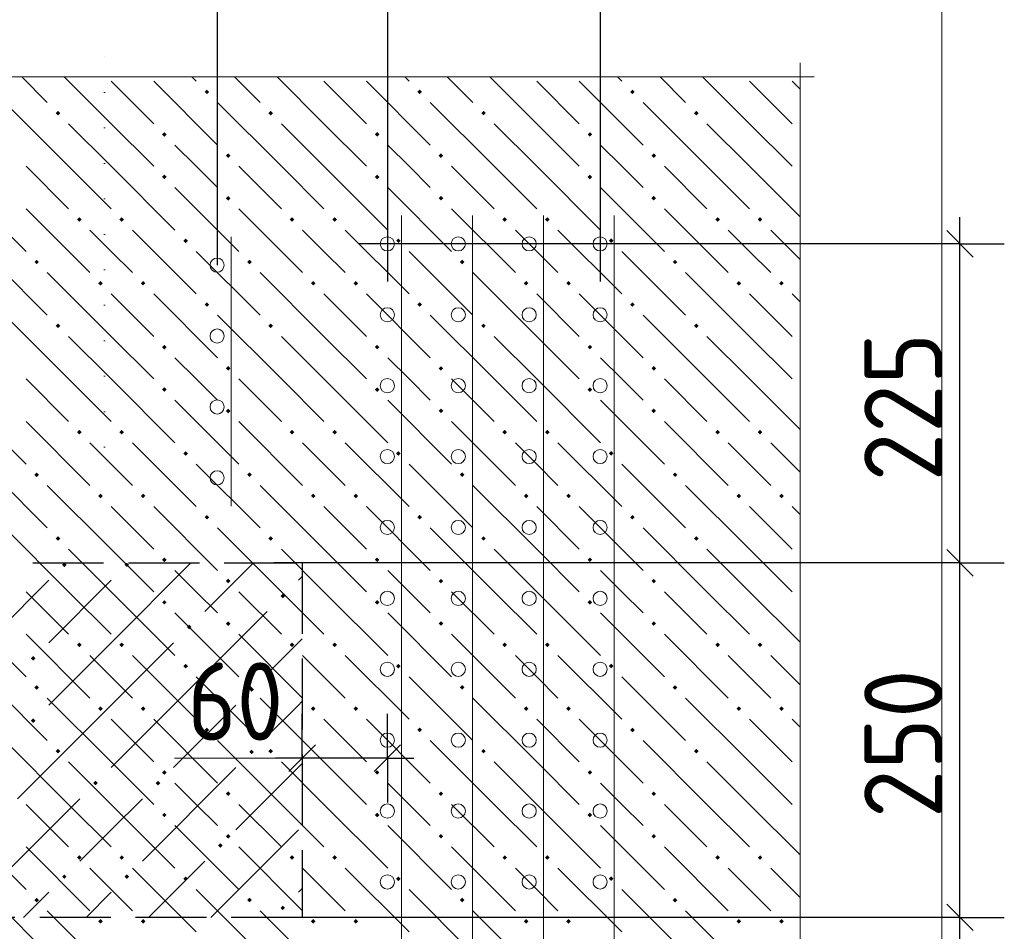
# Model space of a CAD drawing. Header units: millimetres. Extents: x 0 to 50400, y 0 to 35640.
# Tile 22 of 46: x 11002 to 14334, y 17806 to 20893. Entities that reach past the tile are written whole.
import ezdxf

# ---------------------------------------------------------------- set-up
doc = ezdxf.new("R2010")
doc.units = ezdxf.units.MM
doc.linetypes.add('______2', pattern=[324, 240, -84])
doc.linetypes.add('______9', pattern=[120, 0, -120])
for name, color, linetype, lineweight in [('Standard', 7, 'Continuous', 25), ('ЖБ Перекрытие верхний уровень', 7, 'Continuous', 35), ('ЖБ Пилон', 7, 'Continuous', 35), ('Размерная линия_ общее', 7, 'Continuous', 13)]:
    doc.layers.add(name, color=color, linetype=linetype, lineweight=lineweight)
doc.layers.add('Вспомогательная арматура', color=7, linetype='Continuous', lineweight=18, true_color=0x656565)
doc.layers.add('Поперечная арматура', color=7, linetype='Continuous', lineweight=18, true_color=0x5a2814)
doc.layers.add('Размерная выноска', color=7, linetype='Continuous')
doc.styles.add('ISOCPEUR', font='txt')

msp = doc.modelspace()

# ---------------------------------------------------------------- hatches: boundary and pattern name
at = {"layer": 'Standard', "linetype": 'Continuous', "lineweight": 13, "transparency": 33554687}
for points in [[(11145.5, 19047.5), (11151.7, 19053.7), (11154.9, 19053.7), (11161.1, 19047.5), (11153.3, 19039.7)], [(11356.7, 19047.5), (11362.9, 19053.7), (11366.1, 19053.7), (11372.3, 19047.5), (11364.5, 19039.7)], [(11884.7, 18941.9), (11892.5, 18949.7), (11900.3, 18941.9), (11892.5, 18934.1)], [(11567.9, 18836.3), (11575.7, 18844.1), (11583.5, 18836.3), (11575.7, 18828.5)], [(11039.9, 18730.7), (11047.7, 18738.5), (11055.5, 18730.7), (11047.7, 18722.9)], [(11779.1, 18625.1), (11786.9, 18632.9), (11794.7, 18625.1), (11786.9, 18617.3)], [(11039.9, 18519.5), (11047.7, 18527.3), (11055.5, 18519.5), (11047.7, 18511.7)], [(11779.1, 18413.9), (11786.9, 18421.7), (11794.7, 18413.9), (11786.9, 18406.1)], [(11251.1, 18308.3), (11258.9, 18316.1), (11266.7, 18308.3), (11258.9, 18300.5)], [(11462.3, 18308.3), (11470.1, 18316.1), (11477.9, 18308.3), (11470.1, 18300.5)], [(11673.5, 18097.1), (11681.3, 18104.9), (11689.1, 18097.1), (11681.3, 18089.3)], [(11145.5, 17991.5), (11153.3, 17999.3), (11161.1, 17991.5), (11153.3, 17983.7)], [(11356.7, 17991.5), (11364.5, 17999.3), (11372.3, 17991.5), (11364.5, 17983.7)], [(11884.7, 17885.9), (11892.5, 17893.7), (11900.3, 17885.9), (11892.5, 17878.1)]]:
    msp.add_hatch(color=7, dxfattribs=at).paths.add_polyline_path(points, flags=16)
at = {"layer": 'ЖБ Перекрытие верхний уровень', "linetype": 'Continuous', "lineweight": 18, "transparency": 33554687}
for points in [[(11627.9, 20648.3), (11635.7, 20656.1), (11643.5, 20648.3), (11635.7, 20640.5)], [(12347.9, 20648.3), (12355.7, 20656.1), (12363.5, 20648.3), (12355.7, 20640.5)], [(13067.9, 20648.3), (13075.7, 20656.1), (13083.5, 20648.3), (13075.7, 20640.5)], [(11123.9, 20576.3), (11131.7, 20584.1), (11139.5, 20576.3), (11131.7, 20568.5)], [(11843.9, 20576.3), (11851.7, 20584.1), (11859.5, 20576.3), (11851.7, 20568.5)], [(12563.9, 20576.3), (12571.7, 20584.1), (12579.5, 20576.3), (12571.7, 20568.5)], [(13283.9, 20576.3), (13291.7, 20584.1), (13299.5, 20576.3), (13291.7, 20568.5)], [(11483.9, 20504.3), (11491.7, 20512.1), (11499.5, 20504.3), (11491.7, 20496.5)], [(12203.9, 20504.3), (12211.7, 20512.1), (12219.5, 20504.3), (12211.7, 20496.5)], [(12923.9, 20504.3), (12931.7, 20512.1), (12939.5, 20504.3), (12931.7, 20496.5)], [(11699.9, 20432.3), (11707.7, 20440.1), (11715.5, 20432.3), (11707.7, 20424.5)], [(12419.9, 20432.3), (12427.7, 20440.1), (12435.5, 20432.3), (12427.7, 20424.5)], [(13139.9, 20432.3), (13147.7, 20440.1), (13155.5, 20432.3), (13147.7, 20424.5)], [(11483.9, 20360.3), (11491.7, 20368.1), (11499.5, 20360.3), (11491.7, 20352.5)], [(12203.9, 20360.3), (12211.7, 20368.1), (12219.5, 20360.3), (12211.7, 20352.5)], [(12923.9, 20360.3), (12931.7, 20368.1), (12939.5, 20360.3), (12931.7, 20352.5)], [(11699.9, 20288.3), (11707.7, 20296.1), (11715.5, 20288.3), (11707.7, 20280.5)], [(12419.9, 20288.3), (12427.7, 20296.1), (12435.5, 20288.3), (12427.7, 20280.5)], [(13139.9, 20288.3), (13147.7, 20296.1), (13155.5, 20288.3), (13147.7, 20280.5)], [(11195.9, 20216.3), (11203.7, 20224.1), (11211.5, 20216.3), (11203.7, 20208.5)], [(11339.9, 20216.3), (11347.7, 20224.1), (11355.5, 20216.3), (11347.7, 20208.5)], [(11915.9, 20216.3), (11923.7, 20224.1), (11931.5, 20216.3), (11923.7, 20208.5)], [(12059.9, 20216.3), (12067.7, 20224.1), (12075.5, 20216.3), (12067.7, 20208.5)], [(12635.9, 20216.3), (12643.7, 20224.1), (12651.5, 20216.3), (12643.7, 20208.5)], [(12779.9, 20216.3), (12787.7, 20224.1), (12795.5, 20216.3), (12787.7, 20208.5)], [(13355.9, 20216.3), (13363.7, 20224.1), (13371.5, 20216.3), (13363.7, 20208.5)], [(13499.9, 20216.3), (13507.7, 20224.1), (13515.5, 20216.3), (13507.7, 20208.5)], [(11555.9, 20144.3), (11563.7, 20152.1), (11571.5, 20144.3), (11563.7, 20136.5)], [(12275.9, 20144.3), (12283.7, 20152.1), (12291.5, 20144.3), (12283.7, 20136.5)], [(12995.9, 20144.3), (13003.7, 20152.1), (13011.5, 20144.3), (13003.7, 20136.5)], [(11051.9, 20072.3), (11059.7, 20080.1), (11067.5, 20072.3), (11059.7, 20064.5)], [(11771.9, 20072.3), (11779.7, 20080.1), (11787.5, 20072.3), (11779.7, 20064.5)], [(12491.9, 20072.3), (12499.7, 20080.1), (12507.5, 20072.3), (12499.7, 20064.5)], [(13211.9, 20072.3), (13219.7, 20080.1), (13227.5, 20072.3), (13219.7, 20064.5)], [(11267.9, 20000.3), (11275.7, 20008.1), (11283.5, 20000.3), (11275.7, 19992.5)], [(11411.9, 20000.3), (11419.7, 20008.1), (11427.5, 20000.3), (11419.7, 19992.5)], [(11987.9, 20000.3), (11995.7, 20008.1), (12003.5, 20000.3), (11995.7, 19992.5)], [(12131.9, 20000.3), (12139.7, 20008.1), (12147.5, 20000.3), (12139.7, 19992.5)], [(12707.9, 20000.3), (12715.7, 20008.1), (12723.5, 20000.3), (12715.7, 19992.5)], [(12851.9, 20000.3), (12859.7, 20008.1), (12867.5, 20000.3), (12859.7, 19992.5)], [(13427.9, 20000.3), (13435.7, 20008.1), (13443.5, 20000.3), (13435.7, 19992.5)], [(13571.9, 20000.3), (13579.7, 20008.1), (13587.5, 20000.3), (13579.7, 19992.5)], [(11627.9, 19928.3), (11635.7, 19936.1), (11643.5, 19928.3), (11635.7, 19920.5)], [(12347.9, 19928.3), (12355.7, 19936.1), (12363.5, 19928.3), (12355.7, 19920.5)], [(13067.9, 19928.3), (13075.7, 19936.1), (13083.5, 19928.3), (13075.7, 19920.5)], [(11123.9, 19856.3), (11131.7, 19864.1), (11139.5, 19856.3), (11131.7, 19848.5)], [(11843.9, 19856.3), (11851.7, 19864.1), (11859.5, 19856.3), (11851.7, 19848.5)], [(12563.9, 19856.3), (12571.7, 19864.1), (12579.5, 19856.3), (12571.7, 19848.5)], [(13283.9, 19856.3), (13291.7, 19864.1), (13299.5, 19856.3), (13291.7, 19848.5)], [(11483.9, 19784.3), (11491.7, 19792.1), (11499.5, 19784.3), (11491.7, 19776.5)], [(12203.9, 19784.3), (12211.7, 19792.1), (12219.5, 19784.3), (12211.7, 19776.5)], [(12923.9, 19784.3), (12931.7, 19792.1), (12939.5, 19784.3), (12931.7, 19776.5)], [(11699.9, 19712.3), (11707.7, 19720.1), (11715.5, 19712.3), (11707.7, 19704.5)], [(12419.9, 19712.3), (12427.7, 19720.1), (12435.5, 19712.3), (12427.7, 19704.5)], [(13139.9, 19712.3), (13147.7, 19720.1), (13155.5, 19712.3), (13147.7, 19704.5)], [(11483.9, 19640.3), (11491.7, 19648.1), (11499.5, 19640.3), (11491.7, 19632.5)], [(12203.9, 19640.3), (12211.7, 19648.1), (12219.5, 19640.3), (12211.7, 19632.5)], [(12923.9, 19640.3), (12931.7, 19648.1), (12939.5, 19640.3), (12931.7, 19632.5)], [(11699.9, 19568.3), (11707.7, 19576.1), (11715.5, 19568.3), (11707.7, 19560.5)], [(12419.9, 19568.3), (12427.7, 19576.1), (12435.5, 19568.3), (12427.7, 19560.5)], [(13139.9, 19568.3), (13147.7, 19576.1), (13155.5, 19568.3), (13147.7, 19560.5)], [(11195.9, 19496.3), (11203.7, 19504.1), (11211.5, 19496.3), (11203.7, 19488.5)], [(11339.9, 19496.3), (11347.7, 19504.1), (11355.5, 19496.3), (11347.7, 19488.5)], [(11915.9, 19496.3), (11923.7, 19504.1), (11931.5, 19496.3), (11923.7, 19488.5)], [(12059.9, 19496.3), (12067.7, 19504.1), (12075.5, 19496.3), (12067.7, 19488.5)], [(12635.9, 19496.3), (12643.7, 19504.1), (12651.5, 19496.3), (12643.7, 19488.5)], [(12779.9, 19496.3), (12787.7, 19504.1), (12795.5, 19496.3), (12787.7, 19488.5)], [(13355.9, 19496.3), (13363.7, 19504.1), (13371.5, 19496.3), (13363.7, 19488.5)], [(13499.9, 19496.3), (13507.7, 19504.1), (13515.5, 19496.3), (13507.7, 19488.5)], [(11555.9, 19424.3), (11563.7, 19432.1), (11571.5, 19424.3), (11563.7, 19416.5)], [(12275.9, 19424.3), (12283.7, 19432.1), (12291.5, 19424.3), (12283.7, 19416.5)], [(12995.9, 19424.3), (13003.7, 19432.1), (13011.5, 19424.3), (13003.7, 19416.5)], [(11051.9, 19352.3), (11059.7, 19360.1), (11067.5, 19352.3), (11059.7, 19344.5)], [(11771.9, 19352.3), (11779.7, 19360.1), (11787.5, 19352.3), (11779.7, 19344.5)], [(12491.9, 19352.3), (12499.7, 19360.1), (12507.5, 19352.3), (12499.7, 19344.5)], [(13211.9, 19352.3), (13219.7, 19360.1), (13227.5, 19352.3), (13219.7, 19344.5)], [(11267.9, 19280.3), (11275.7, 19288.1), (11283.5, 19280.3), (11275.7, 19272.5)], [(11411.9, 19280.3), (11419.7, 19288.1), (11427.5, 19280.3), (11419.7, 19272.5)], [(11987.9, 19280.3), (11995.7, 19288.1), (12003.5, 19280.3), (11995.7, 19272.5)], [(12131.9, 19280.3), (12139.7, 19288.1), (12147.5, 19280.3), (12139.7, 19272.5)], [(12707.9, 19280.3), (12715.7, 19288.1), (12723.5, 19280.3), (12715.7, 19272.5)], [(12851.9, 19280.3), (12859.7, 19288.1), (12867.5, 19280.3), (12859.7, 19272.5)], [(13427.9, 19280.3), (13435.7, 19288.1), (13443.5, 19280.3), (13435.7, 19272.5)], [(13571.9, 19280.3), (13579.7, 19288.1), (13587.5, 19280.3), (13579.7, 19272.5)], [(11627.9, 19208.3), (11635.7, 19216.1), (11643.5, 19208.3), (11635.7, 19200.5)], [(12347.9, 19208.3), (12355.7, 19216.1), (12363.5, 19208.3), (12355.7, 19200.5)], [(13067.9, 19208.3), (13075.7, 19216.1), (13083.5, 19208.3), (13075.7, 19200.5)], [(11123.9, 19136.3), (11131.7, 19144.1), (11139.5, 19136.3), (11131.7, 19128.5)], [(11843.9, 19136.3), (11851.7, 19144.1), (11859.5, 19136.3), (11851.7, 19128.5)], [(12563.9, 19136.3), (12571.7, 19144.1), (12579.5, 19136.3), (12571.7, 19128.5)], [(13283.9, 19136.3), (13291.7, 19144.1), (13299.5, 19136.3), (13291.7, 19128.5)], [(11483.9, 19064.3), (11491.7, 19072.1), (11499.5, 19064.3), (11491.7, 19056.5)], [(12203.9, 19064.3), (12211.7, 19072.1), (12219.5, 19064.3), (12211.7, 19056.5)], [(12923.9, 19064.3), (12931.7, 19072.1), (12939.5, 19064.3), (12931.7, 19056.5)], [(11699.9, 18992.3), (11707.7, 19000.1), (11715.5, 18992.3), (11707.7, 18984.5)], [(12419.9, 18992.3), (12427.7, 19000.1), (12435.5, 18992.3), (12427.7, 18984.5)], [(13139.9, 18992.3), (13147.7, 19000.1), (13155.5, 18992.3), (13147.7, 18984.5)], [(11483.9, 18920.3), (11491.7, 18928.1), (11499.5, 18920.3), (11491.7, 18912.5)], [(12203.9, 18920.3), (12211.7, 18928.1), (12219.5, 18920.3), (12211.7, 18912.5)], [(12923.9, 18920.3), (12931.7, 18928.1), (12939.5, 18920.3), (12931.7, 18912.5)], [(11699.9, 18848.3), (11707.7, 18856.1), (11715.5, 18848.3), (11707.7, 18840.5)], [(12419.9, 18848.3), (12427.7, 18856.1), (12435.5, 18848.3), (12427.7, 18840.5)], [(13139.9, 18848.3), (13147.7, 18856.1), (13155.5, 18848.3), (13147.7, 18840.5)], [(11195.9, 18776.3), (11203.7, 18784.1), (11211.5, 18776.3), (11203.7, 18768.5)], [(11339.9, 18776.3), (11347.7, 18784.1), (11355.5, 18776.3), (11347.7, 18768.5)], [(11915.9, 18776.3), (11923.7, 18784.1), (11931.5, 18776.3), (11923.7, 18768.5)], [(12059.9, 18776.3), (12067.7, 18784.1), (12075.5, 18776.3), (12067.7, 18768.5)], [(12635.9, 18776.3), (12643.7, 18784.1), (12651.5, 18776.3), (12643.7, 18768.5)], [(12779.9, 18776.3), (12787.7, 18784.1), (12795.5, 18776.3), (12787.7, 18768.5)], [(13355.9, 18776.3), (13363.7, 18784.1), (13371.5, 18776.3), (13363.7, 18768.5)], [(13499.9, 18776.3), (13507.7, 18784.1), (13515.5, 18776.3), (13507.7, 18768.5)], [(11555.9, 18704.3), (11563.7, 18712.1), (11571.5, 18704.3), (11563.7, 18696.5)], [(12275.9, 18704.3), (12283.7, 18712.1), (12291.5, 18704.3), (12283.7, 18696.5)], [(12995.9, 18704.3), (13003.7, 18712.1), (13011.5, 18704.3), (13003.7, 18696.5)], [(11051.9, 18632.3), (11059.7, 18640.1), (11067.5, 18632.3), (11059.7, 18624.5)], [(11771.9, 18632.3), (11779.7, 18640.1), (11787.5, 18632.3), (11779.7, 18624.5)], [(12491.9, 18632.3), (12499.7, 18640.1), (12507.5, 18632.3), (12499.7, 18624.5)], [(13211.9, 18632.3), (13219.7, 18640.1), (13227.5, 18632.3), (13219.7, 18624.5)], [(11267.9, 18560.3), (11275.7, 18568.1), (11283.5, 18560.3), (11275.7, 18552.5)], [(11411.9, 18560.3), (11419.7, 18568.1), (11427.5, 18560.3), (11419.7, 18552.5)], [(11987.9, 18560.3), (11995.7, 18568.1), (12003.5, 18560.3), (11995.7, 18552.5)], [(12131.9, 18560.3), (12139.7, 18568.1), (12147.5, 18560.3), (12139.7, 18552.5)], [(12707.9, 18560.3), (12715.7, 18568.1), (12723.5, 18560.3), (12715.7, 18552.5)], [(12851.9, 18560.3), (12859.7, 18568.1), (12867.5, 18560.3), (12859.7, 18552.5)], [(13427.9, 18560.3), (13435.7, 18568.1), (13443.5, 18560.3), (13435.7, 18552.5)], [(13571.9, 18560.3), (13579.7, 18568.1), (13587.5, 18560.3), (13579.7, 18552.5)], [(11627.9, 18488.3), (11635.7, 18496.1), (11643.5, 18488.3), (11635.7, 18480.5)], [(12347.9, 18488.3), (12355.7, 18496.1), (12363.5, 18488.3), (12355.7, 18480.5)], [(13067.9, 18488.3), (13075.7, 18496.1), (13083.5, 18488.3), (13075.7, 18480.5)], [(11123.9, 18416.3), (11131.7, 18424.1), (11139.5, 18416.3), (11131.7, 18408.5)], [(11843.9, 18416.3), (11851.7, 18424.1), (11859.5, 18416.3), (11851.7, 18408.5)], [(12563.9, 18416.3), (12571.7, 18424.1), (12579.5, 18416.3), (12571.7, 18408.5)], [(13283.9, 18416.3), (13291.7, 18424.1), (13299.5, 18416.3), (13291.7, 18408.5)], [(11483.9, 18344.3), (11491.7, 18352.1), (11499.5, 18344.3), (11491.7, 18336.5)], [(12203.9, 18344.3), (12211.7, 18352.1), (12219.5, 18344.3), (12211.7, 18336.5)], [(12923.9, 18344.3), (12931.7, 18352.1), (12939.5, 18344.3), (12931.7, 18336.5)], [(11699.9, 18272.3), (11707.7, 18280.1), (11715.5, 18272.3), (11707.7, 18264.5)], [(12419.9, 18272.3), (12427.7, 18280.1), (12435.5, 18272.3), (12427.7, 18264.5)], [(13139.9, 18272.3), (13147.7, 18280.1), (13155.5, 18272.3), (13147.7, 18264.5)], [(11483.9, 18200.3), (11491.7, 18208.1), (11499.5, 18200.3), (11491.7, 18192.5)], [(12203.9, 18200.3), (12211.7, 18208.1), (12219.5, 18200.3), (12211.7, 18192.5)], [(12923.9, 18200.3), (12931.7, 18208.1), (12939.5, 18200.3), (12931.7, 18192.5)], [(11699.9, 18128.3), (11707.7, 18136.1), (11715.5, 18128.3), (11707.7, 18120.5)], [(12419.9, 18128.3), (12427.7, 18136.1), (12435.5, 18128.3), (12427.7, 18120.5)], [(13139.9, 18128.3), (13147.7, 18136.1), (13155.5, 18128.3), (13147.7, 18120.5)], [(11195.9, 18056.3), (11203.7, 18064.1), (11211.5, 18056.3), (11203.7, 18048.5)], [(11339.9, 18056.3), (11347.7, 18064.1), (11355.5, 18056.3), (11347.7, 18048.5)], [(11915.9, 18056.3), (11923.7, 18064.1), (11931.5, 18056.3), (11923.7, 18048.5)], [(12059.9, 18056.3), (12067.7, 18064.1), (12075.5, 18056.3), (12067.7, 18048.5)], [(12635.9, 18056.3), (12643.7, 18064.1), (12651.5, 18056.3), (12643.7, 18048.5)], [(12779.9, 18056.3), (12787.7, 18064.1), (12795.5, 18056.3), (12787.7, 18048.5)], [(13355.9, 18056.3), (13363.7, 18064.1), (13371.5, 18056.3), (13363.7, 18048.5)], [(13499.9, 18056.3), (13507.7, 18064.1), (13515.5, 18056.3), (13507.7, 18048.5)], [(11555.9, 17984.3), (11563.7, 17992.1), (11571.5, 17984.3), (11563.7, 17976.5)], [(12275.9, 17984.3), (12283.7, 17992.1), (12291.5, 17984.3), (12283.7, 17976.5)], [(12995.9, 17984.3), (13003.7, 17992.1), (13011.5, 17984.3), (13003.7, 17976.5)], [(11051.9, 17912.3), (11059.7, 17920.1), (11067.5, 17912.3), (11059.7, 17904.5)], [(11771.9, 17912.3), (11779.7, 17920.1), (11787.5, 17912.3), (11779.7, 17904.5)], [(12491.9, 17912.3), (12499.7, 17920.1), (12507.5, 17912.3), (12499.7, 17904.5)], [(13211.9, 17912.3), (13219.7, 17920.1), (13227.5, 17912.3), (13219.7, 17904.5)], [(11267.9, 17840.3), (11275.7, 17848.1), (11283.5, 17840.3), (11275.7, 17832.5)], [(11411.9, 17840.3), (11419.7, 17848.1), (11427.5, 17840.3), (11419.7, 17832.5)], [(11987.9, 17840.3), (11995.7, 17848.1), (12003.5, 17840.3), (11995.7, 17832.5)], [(12131.9, 17840.3), (12139.7, 17848.1), (12147.5, 17840.3), (12139.7, 17832.5)], [(12707.9, 17840.3), (12715.7, 17848.1), (12723.5, 17840.3), (12715.7, 17832.5)], [(12851.9, 17840.3), (12859.7, 17848.1), (12867.5, 17840.3), (12859.7, 17832.5)], [(13427.9, 17840.3), (13435.7, 17848.1), (13443.5, 17840.3), (13435.7, 17832.5)], [(13571.9, 17840.3), (13579.7, 17848.1), (13587.5, 17840.3), (13579.7, 17832.5)]]:
    msp.add_hatch(color=7, dxfattribs=at).paths.add_polyline_path(points, flags=16)

# ---------------------------------------------------------------- linework, layer by layer
at = {"layer": 'Standard', "color": 251, "linetype": 'Continuous', "lineweight": -3, "true_color": 0x656565, "transparency": 33554687}
for p, q in [((11670.3, 21131.1), (11670.3, 20061.7)), ((12246.3, 21131.1), (12246.3, 20006.1)), ((12966.3, 21131.1), (12966.3, 20006.1)), ((14184, 20133.7), (12150.3, 20133.7)), ((14184, 20133.7), (14034, 20133.7)), ((14184, 20133.7), (14334, 20133.7)), ((14184, 19053.7), (14034, 19053.7)), ((14184, 19053.7), (14334, 19053.7)), ((11958.3, 18392.7), (11958.3, 18542.7)), ((12246.3, 18392.7), (12246.3, 18542.7)), ((12246.3, 18392.7), (12246.3, 18440.5)), ((11958.3, 18392.7), (11958.3, 18423.4)), ((11958.3, 18392.7), (11958.3, 18242.7)), ((12246.3, 18392.7), (12246.3, 18242.7)), ((14184, 17853.7), (14034, 17853.7)), ((14184, 17853.7), (14334, 17853.7))]:
    msp.add_line(p, q, dxfattribs=at)
at = {"layer": 'Standard', "color": 7, "linetype": '______9', "lineweight": 13, "transparency": 33554687}
msp.add_line((11289.3, 19445.3), (11289.3, 20848.1), dxfattribs=at)
msp.add_line((11289.3, 19445.3), (11289.3, 20848.1), dxfattribs=at)
at = {"layer": 'Standard', "color": 7, "linetype": 'Continuous', "lineweight": -3, "transparency": 33554687}
for p, q in [((14184, 20133.7), (14184, 20223.7)), ((14184, 19053.7), (14184, 20133.7)), ((14184, 17853.7), (14184, 19053.7)), ((11958.3, 18392.7), (11868.3, 18392.7)), ((12246.3, 18392.7), (11958.3, 18392.7)), ((12246.3, 18392.7), (12336.3, 18392.7))]:
    msp.add_line(p, q, dxfattribs=at)
at = {"layer": 'Standard', "color": 7, "linetype": 'Continuous', "lineweight": 25, "transparency": 33554687}
for p, q in [((14229, 20088.7), (14139, 20178.7)), ((14229, 19008.7), (14139, 19098.7)), ((12003.3, 18437.7), (11913.3, 18347.7)), ((12291.3, 18437.7), (12201.3, 18347.7)), ((14229, 17808.7), (14139, 17898.7))]:
    msp.add_line(p, q, dxfattribs=at)
at = {"layer": 'Standard', "color": 253, "linetype": 'Continuous', "lineweight": 13, "true_color": 0xa0a0a0, "transparency": 33554687}
for p, q in [((11311.7, 18783.5), (11581.9, 19053.7)), ((11793.1, 19053.7), (11628.5, 18889.1)), ((11100.5, 18994.7), (10783.7, 18677.9)), ((11311.7, 18994.7), (11100.5, 18783.5)), ((11958.3, 19007.7), (11945.3, 18994.7)), ((11522.9, 18572.3), (11839.7, 18889.1)), ((11958.3, 18796.5), (11839.7, 18677.9)), ((11311.7, 18783.5), (11100.5, 18572.3)), ((11522.9, 18783.5), (11311.7, 18572.3)), ((11311.7, 18572.3), (10994.9, 18255.5)), ((11522.9, 18572.3), (11311.7, 18361.1)), ((11734.1, 18572.3), (11522.9, 18361.1)), ((11839.7, 18466.7), (11945.3, 18572.3)), ((11945.3, 18572.3), (11958.3, 18585.3)), ((11734.1, 18361.1), (11417.3, 18044.3)), ((11958.3, 18374.1), (11734.1, 18149.9)), ((11206.1, 18255.5), (10889.3, 17938.7)), ((11311.7, 18149.9), (11417.3, 18255.5)), ((11206.1, 18044.3), (11311.7, 18149.9)), ((11945.3, 18149.9), (11649.1, 17853.7)), ((11437.9, 17853.7), (11628.5, 18044.3)), ((11100.5, 17938.7), (11015.5, 17853.7)), ((11311.7, 17938.7), (11226.7, 17853.7)), ((11958.3, 17951.7), (11945.3, 17938.7))]:
    msp.add_line(p, q, dxfattribs=at)
at = {"layer": 'Standard', "color": 254, "linetype": 'Continuous', "lineweight": 18, "true_color": 0xc4c4ff, "transparency": 33554687}
msp.add_lwpolyline([(4552.5, 15837.9), (14122.8, 15837.9), (14122.8, 21179), (4552.5, 21179), (4552.5, 15837.9)], dxfattribs=at)
at = {"layer": 'Standard', "color": 251, "linetype": 'Continuous', "lineweight": -3, "true_color": 0x656565, "transparency": 33554687}
for points in [[(14184, 19053.7), (14163.6, 19053.7), (14163.6, 19053.7), (11862.3, 19053.7)], [(14184, 17853.7), (14163.6, 17853.7), (14163.6, 17853.7), (14163.6, 17853.7), (14163.6, 17853.7), (11862.3, 17853.7)]]:
    msp.add_lwpolyline(points, dxfattribs=at)
at = {"layer": 'Standard', "color": 7, "linetype": 'Continuous', "lineweight": -3, "transparency": 33554687}
msp.add_lwpolyline([(14184, 16773.7), (14184, 16941.8), (14184, 16941.8), (14184, 17853.7)], dxfattribs=at)
at = {"layer": 'Вспомогательная арматура', "color": 251, "linetype": 'Continuous', "lineweight": 18, "true_color": 0x656565, "transparency": 33554687}
for p, q in [((12294.3, 20229.7), (12294.3, 16677.7)), ((12294.3, 20229.7), (12294.3, 16677.7)), ((12534.3, 20229.7), (12534.3, 16677.7)), ((12534.3, 20229.7), (12534.3, 16677.7)), ((12774.3, 20229.7), (12774.3, 16677.7)), ((12774.3, 20229.7), (12774.3, 16677.7)), ((13014.3, 20229.7), (13014.3, 16677.7)), ((13014.3, 20229.7), (13014.3, 16677.7)), ((11718.3, 19245.7), (11718.3, 20157.7)), ((11718.3, 19245.7), (11718.3, 20157.7))]:
    msp.add_line(p, q, dxfattribs=at)
at = {"layer": 'ЖБ Перекрытие верхний уровень', "color": 9, "linetype": 'Continuous', "lineweight": 18, "true_color": 0xc7c7c7, "transparency": 33554687}
for p, q in [((11009, 20699), (11095.7, 20612.3)), ((11311.7, 20540.3), (11153, 20699)), ((11585, 20699), (11599.7, 20684.3)), ((11729, 20699), (11815.7, 20612.3)), ((12031.7, 20540.3), (11873, 20699)), ((12305, 20699), (12319.7, 20684.3)), ((12449, 20699), (12535.7, 20612.3)), ((12751.7, 20540.3), (12593, 20699)), ((13025, 20699), (13039.7, 20684.3)), ((13169, 20699), (13255.7, 20612.3)), ((13471.7, 20540.3), (13313, 20699)), ((11311.7, 20684.3), (11455.7, 20540.3)), ((11455.7, 20684.3), (11671.7, 20468.3)), ((12031.7, 20684.3), (12175.7, 20540.3)), ((12175.7, 20684.3), (12391.7, 20468.3)), ((12751.7, 20684.3), (12895.7, 20540.3)), ((12895.7, 20684.3), (13111.7, 20468.3)), ((13471.7, 20684.3), (13615.7, 20540.3)), ((13615.7, 20684.3), (13642.8, 20657.2)), ((11167.7, 20396.3), (10951.7, 20612.3)), ((11887.7, 20396.3), (11671.7, 20612.3)), ((12607.7, 20396.3), (12391.7, 20612.3)), ((13327.7, 20396.3), (13111.7, 20612.3)), ((11167.7, 20540.3), (11311.7, 20396.3)), ((11311.7, 20540.3), (11455.7, 20396.3)), ((11887.7, 20540.3), (12031.7, 20396.3)), ((12031.7, 20540.3), (12175.7, 20396.3)), ((12607.7, 20540.3), (12751.7, 20396.3)), ((12751.7, 20540.3), (12895.7, 20396.3)), ((13327.7, 20540.3), (13471.7, 20396.3)), ((13471.7, 20540.3), (13615.7, 20396.3)), ((11599.7, 20396.3), (11527.7, 20468.3)), ((12319.7, 20396.3), (12247.7, 20468.3)), ((13039.7, 20396.3), (12967.7, 20468.3)), ((11023.7, 20396.3), (11167.7, 20252.3)), ((11167.7, 20396.3), (11311.7, 20252.3)), ((11311.7, 20396.3), (11527.7, 20180.3)), ((11671.7, 20324.3), (11599.7, 20396.3)), ((11743.7, 20396.3), (11887.7, 20252.3)), ((11887.7, 20396.3), (12031.7, 20252.3)), ((12031.7, 20396.3), (12247.7, 20180.3)), ((12391.7, 20324.3), (12319.7, 20396.3)), ((12463.7, 20396.3), (12607.7, 20252.3)), ((12607.7, 20396.3), (12751.7, 20252.3)), ((12751.7, 20396.3), (12967.7, 20180.3)), ((13111.7, 20324.3), (13039.7, 20396.3)), ((13183.7, 20396.3), (13327.7, 20252.3)), ((13327.7, 20396.3), (13471.7, 20252.3)), ((13471.7, 20396.3), (13642.8, 20225.2)), ((10807.7, 20324.3), (11023.7, 20108.3)), ((11527.7, 20324.3), (11743.7, 20108.3)), ((12247.7, 20324.3), (12463.7, 20108.3)), ((12967.7, 20324.3), (13183.7, 20108.3)), ((11023.7, 20252.3), (11239.7, 20036.3)), ((11743.7, 20252.3), (11959.7, 20036.3)), ((12463.7, 20252.3), (12679.7, 20036.3)), ((13183.7, 20252.3), (13399.7, 20036.3)), ((11311.7, 20108.3), (11239.7, 20180.3)), ((11383.7, 20180.3), (11599.7, 19964.3)), ((12031.7, 20108.3), (11959.7, 20180.3)), ((12103.7, 20180.3), (12319.7, 19964.3)), ((12751.7, 20108.3), (12679.7, 20180.3)), ((12823.7, 20180.3), (13039.7, 19964.3)), ((13471.7, 20108.3), (13399.7, 20180.3)), ((13543.7, 20180.3), (13642.8, 20081.2)), ((10879.7, 20108.3), (11095.7, 19892.3)), ((11383.7, 20036.3), (11311.7, 20108.3)), ((11599.7, 20108.3), (11815.7, 19892.3)), ((12103.7, 20036.3), (12031.7, 20108.3)), ((12319.7, 20108.3), (12535.7, 19892.3)), ((12823.7, 20036.3), (12751.7, 20108.3)), ((13039.7, 20108.3), (13255.7, 19892.3)), ((13543.7, 20036.3), (13471.7, 20108.3)), ((11311.7, 19820.3), (11095.7, 20036.3)), ((12031.7, 19820.3), (11815.7, 20036.3)), ((12751.7, 19820.3), (12535.7, 20036.3)), ((13471.7, 19820.3), (13255.7, 20036.3)), ((11311.7, 19964.3), (11455.7, 19820.3)), ((11455.7, 19964.3), (11671.7, 19748.3)), ((12031.7, 19964.3), (12175.7, 19820.3)), ((12175.7, 19964.3), (12391.7, 19748.3)), ((12751.7, 19964.3), (12895.7, 19820.3)), ((12895.7, 19964.3), (13111.7, 19748.3)), ((13471.7, 19964.3), (13615.7, 19820.3)), ((13615.7, 19964.3), (13642.8, 19937.2)), ((11167.7, 19676.3), (10951.7, 19892.3)), ((11887.7, 19676.3), (11671.7, 19892.3)), ((12607.7, 19676.3), (12391.7, 19892.3)), ((13327.7, 19676.3), (13111.7, 19892.3)), ((11167.7, 19820.3), (11311.7, 19676.3)), ((11311.7, 19820.3), (11455.7, 19676.3)), ((11887.7, 19820.3), (12031.7, 19676.3)), ((12031.7, 19820.3), (12175.7, 19676.3)), ((12607.7, 19820.3), (12751.7, 19676.3)), ((12751.7, 19820.3), (12895.7, 19676.3)), ((13327.7, 19820.3), (13471.7, 19676.3)), ((13471.7, 19820.3), (13615.7, 19676.3)), ((11599.7, 19676.3), (11527.7, 19748.3)), ((12319.7, 19676.3), (12247.7, 19748.3)), ((13039.7, 19676.3), (12967.7, 19748.3)), ((11023.7, 19676.3), (11167.7, 19532.3)), ((11167.7, 19676.3), (11311.7, 19532.3)), ((11311.7, 19676.3), (11527.7, 19460.3)), ((11671.7, 19604.3), (11599.7, 19676.3)), ((11743.7, 19676.3), (11887.7, 19532.3)), ((11887.7, 19676.3), (12031.7, 19532.3)), ((12031.7, 19676.3), (12247.7, 19460.3)), ((12391.7, 19604.3), (12319.7, 19676.3)), ((12463.7, 19676.3), (12607.7, 19532.3)), ((12607.7, 19676.3), (12751.7, 19532.3)), ((12751.7, 19676.3), (12967.7, 19460.3)), ((13111.7, 19604.3), (13039.7, 19676.3)), ((13183.7, 19676.3), (13327.7, 19532.3)), ((13327.7, 19676.3), (13471.7, 19532.3)), ((13471.7, 19676.3), (13642.8, 19505.2)), ((10807.7, 19604.3), (11023.7, 19388.3)), ((11527.7, 19604.3), (11743.7, 19388.3)), ((12247.7, 19604.3), (12463.7, 19388.3)), ((12967.7, 19604.3), (13183.7, 19388.3)), ((11023.7, 19532.3), (11239.7, 19316.3)), ((11743.7, 19532.3), (11959.7, 19316.3)), ((12463.7, 19532.3), (12679.7, 19316.3)), ((13183.7, 19532.3), (13399.7, 19316.3)), ((11311.7, 19388.3), (11239.7, 19460.3)), ((11383.7, 19460.3), (11599.7, 19244.3)), ((12031.7, 19388.3), (11959.7, 19460.3)), ((12103.7, 19460.3), (12319.7, 19244.3)), ((12751.7, 19388.3), (12679.7, 19460.3)), ((12823.7, 19460.3), (13039.7, 19244.3)), ((13471.7, 19388.3), (13399.7, 19460.3)), ((13543.7, 19460.3), (13642.8, 19361.2)), ((10879.7, 19388.3), (11095.7, 19172.3)), ((11383.7, 19316.3), (11311.7, 19388.3)), ((11599.7, 19388.3), (11815.7, 19172.3)), ((12103.7, 19316.3), (12031.7, 19388.3)), ((12319.7, 19388.3), (12535.7, 19172.3)), ((12823.7, 19316.3), (12751.7, 19388.3)), ((13039.7, 19388.3), (13255.7, 19172.3)), ((13543.7, 19316.3), (13471.7, 19388.3)), ((11311.7, 19100.3), (11095.7, 19316.3)), ((12031.7, 19100.3), (11815.7, 19316.3)), ((12751.7, 19100.3), (12535.7, 19316.3)), ((13471.7, 19100.3), (13255.7, 19316.3)), ((11311.7, 19244.3), (11455.7, 19100.3)), ((11455.7, 19244.3), (11671.7, 19028.3)), ((12031.7, 19244.3), (12175.7, 19100.3)), ((12175.7, 19244.3), (12391.7, 19028.3)), ((12751.7, 19244.3), (12895.7, 19100.3)), ((12895.7, 19244.3), (13111.7, 19028.3)), ((13471.7, 19244.3), (13615.7, 19100.3)), ((13615.7, 19244.3), (13642.8, 19217.2)), ((11167.7, 18956.3), (10951.7, 19172.3)), ((11887.7, 18956.3), (11671.7, 19172.3)), ((12607.7, 18956.3), (12391.7, 19172.3)), ((13327.7, 18956.3), (13111.7, 19172.3)), ((11167.7, 19100.3), (11311.7, 18956.3)), ((11311.7, 19100.3), (11455.7, 18956.3)), ((11887.7, 19100.3), (12031.7, 18956.3)), ((12031.7, 19100.3), (12175.7, 18956.3)), ((12607.7, 19100.3), (12751.7, 18956.3)), ((12751.7, 19100.3), (12895.7, 18956.3)), ((13327.7, 19100.3), (13471.7, 18956.3)), ((13471.7, 19100.3), (13615.7, 18956.3)), ((11599.7, 18956.3), (11527.7, 19028.3)), ((12319.7, 18956.3), (12247.7, 19028.3)), ((13039.7, 18956.3), (12967.7, 19028.3)), ((11023.7, 18956.3), (11167.7, 18812.3)), ((11167.7, 18956.3), (11311.7, 18812.3)), ((11311.7, 18956.3), (11527.7, 18740.3)), ((11671.7, 18884.3), (11599.7, 18956.3)), ((11743.7, 18956.3), (11887.7, 18812.3)), ((11887.7, 18956.3), (12031.7, 18812.3)), ((12031.7, 18956.3), (12247.7, 18740.3)), ((12391.7, 18884.3), (12319.7, 18956.3)), ((12463.7, 18956.3), (12607.7, 18812.3)), ((12607.7, 18956.3), (12751.7, 18812.3)), ((12751.7, 18956.3), (12967.7, 18740.3)), ((13111.7, 18884.3), (13039.7, 18956.3)), ((13183.7, 18956.3), (13327.7, 18812.3)), ((13327.7, 18956.3), (13471.7, 18812.3)), ((13471.7, 18956.3), (13642.8, 18785.2)), ((10807.7, 18884.3), (11023.7, 18668.3)), ((11527.7, 18884.3), (11743.7, 18668.3)), ((12247.7, 18884.3), (12463.7, 18668.3)), ((12967.7, 18884.3), (13183.7, 18668.3)), ((11023.7, 18812.3), (11239.7, 18596.3)), ((11743.7, 18812.3), (11959.7, 18596.3)), ((12463.7, 18812.3), (12679.7, 18596.3)), ((13183.7, 18812.3), (13399.7, 18596.3)), ((11311.7, 18668.3), (11239.7, 18740.3)), ((11383.7, 18740.3), (11599.7, 18524.3)), ((12031.7, 18668.3), (11959.7, 18740.3)), ((12103.7, 18740.3), (12319.7, 18524.3)), ((12751.7, 18668.3), (12679.7, 18740.3)), ((12823.7, 18740.3), (13039.7, 18524.3)), ((13471.7, 18668.3), (13399.7, 18740.3)), ((13543.7, 18740.3), (13642.8, 18641.2)), ((10879.7, 18668.3), (11095.7, 18452.3)), ((11383.7, 18596.3), (11311.7, 18668.3)), ((11599.7, 18668.3), (11815.7, 18452.3)), ((12103.7, 18596.3), (12031.7, 18668.3)), ((12319.7, 18668.3), (12535.7, 18452.3)), ((12823.7, 18596.3), (12751.7, 18668.3)), ((13039.7, 18668.3), (13255.7, 18452.3)), ((13543.7, 18596.3), (13471.7, 18668.3)), ((11311.7, 18380.3), (11095.7, 18596.3)), ((12031.7, 18380.3), (11815.7, 18596.3)), ((12751.7, 18380.3), (12535.7, 18596.3)), ((13471.7, 18380.3), (13255.7, 18596.3)), ((11311.7, 18524.3), (11455.7, 18380.3)), ((11455.7, 18524.3), (11671.7, 18308.3)), ((12031.7, 18524.3), (12175.7, 18380.3)), ((12175.7, 18524.3), (12391.7, 18308.3)), ((12751.7, 18524.3), (12895.7, 18380.3)), ((12895.7, 18524.3), (13111.7, 18308.3)), ((13471.7, 18524.3), (13615.7, 18380.3)), ((13615.7, 18524.3), (13642.8, 18497.2)), ((11167.7, 18236.3), (10951.7, 18452.3)), ((11887.7, 18236.3), (11671.7, 18452.3)), ((12607.7, 18236.3), (12391.7, 18452.3)), ((13327.7, 18236.3), (13111.7, 18452.3)), ((11167.7, 18380.3), (11311.7, 18236.3)), ((11311.7, 18380.3), (11455.7, 18236.3)), ((11887.7, 18380.3), (12031.7, 18236.3)), ((12031.7, 18380.3), (12175.7, 18236.3)), ((12607.7, 18380.3), (12751.7, 18236.3)), ((12751.7, 18380.3), (12895.7, 18236.3)), ((13327.7, 18380.3), (13471.7, 18236.3)), ((13471.7, 18380.3), (13615.7, 18236.3)), ((11599.7, 18236.3), (11527.7, 18308.3)), ((12319.7, 18236.3), (12247.7, 18308.3)), ((13039.7, 18236.3), (12967.7, 18308.3)), ((11023.7, 18236.3), (11167.7, 18092.3)), ((11167.7, 18236.3), (11311.7, 18092.3)), ((11311.7, 18236.3), (11527.7, 18020.3)), ((11671.7, 18164.3), (11599.7, 18236.3)), ((11743.7, 18236.3), (11887.7, 18092.3)), ((11887.7, 18236.3), (12031.7, 18092.3)), ((12031.7, 18236.3), (12247.7, 18020.3)), ((12391.7, 18164.3), (12319.7, 18236.3)), ((12463.7, 18236.3), (12607.7, 18092.3)), ((12607.7, 18236.3), (12751.7, 18092.3)), ((12751.7, 18236.3), (12967.7, 18020.3)), ((13111.7, 18164.3), (13039.7, 18236.3)), ((13183.7, 18236.3), (13327.7, 18092.3)), ((13327.7, 18236.3), (13471.7, 18092.3)), ((13471.7, 18236.3), (13642.8, 18065.2)), ((10807.7, 18164.3), (11023.7, 17948.3)), ((11527.7, 18164.3), (11743.7, 17948.3)), ((12247.7, 18164.3), (12463.7, 17948.3)), ((12967.7, 18164.3), (13183.7, 17948.3)), ((11023.7, 18092.3), (11239.7, 17876.3)), ((11743.7, 18092.3), (11959.7, 17876.3)), ((12463.7, 18092.3), (12679.7, 17876.3)), ((13183.7, 18092.3), (13399.7, 17876.3)), ((11311.7, 17948.3), (11239.7, 18020.3)), ((11383.7, 18020.3), (11599.7, 17804.3)), ((12031.7, 17948.3), (11959.7, 18020.3)), ((12103.7, 18020.3), (12319.7, 17804.3)), ((12751.7, 17948.3), (12679.7, 18020.3)), ((12823.7, 18020.3), (13039.7, 17804.3)), ((13471.7, 17948.3), (13399.7, 18020.3)), ((13543.7, 18020.3), (13642.8, 17921.2)), ((10879.7, 17948.3), (11095.7, 17732.3)), ((11383.7, 17876.3), (11311.7, 17948.3)), ((11599.7, 17948.3), (11815.7, 17732.3)), ((12103.7, 17876.3), (12031.7, 17948.3)), ((12319.7, 17948.3), (12535.7, 17732.3)), ((12823.7, 17876.3), (12751.7, 17948.3)), ((13039.7, 17948.3), (13255.7, 17732.3)), ((13543.7, 17876.3), (13471.7, 17948.3)), ((11311.7, 17660.3), (11095.7, 17876.3)), ((12031.7, 17660.3), (11815.7, 17876.3)), ((12751.7, 17660.3), (12535.7, 17876.3)), ((13471.7, 17660.3), (13255.7, 17876.3))]:
    msp.add_line(p, q, dxfattribs=at)
at = {"layer": 'ЖБ Пилон', "color": 253, "linetype": '______2', "lineweight": -3, "true_color": 0xababab, "transparency": 33554687}
for p, q in [((7158.3, 19053.7), (11958.3, 19053.7)), ((11958.3, 19053.7), (11958.3, 17853.7)), ((11958.3, 17853.7), (7158.3, 17853.7))]:
    msp.add_line(p, q, dxfattribs=at)
at = {"layer": 'Поперечная арматура', "color": 19, "linetype": 'Continuous', "lineweight": 18, "true_color": 0x5a2814, "transparency": 33554687}
for centre in [(12246.3, 20133.7), (12486.3, 20133.7), (12726.3, 20133.7), (12966.3, 20133.7), (11670.3, 20061.7), (12246.3, 19893.7), (12486.3, 19893.7), (12726.3, 19893.7), (12966.3, 19893.7), (11670.3, 19821.7), (12246.3, 19653.7), (12486.3, 19653.7), (12726.3, 19653.7), (12966.3, 19653.7), (11670.3, 19581.7), (12246.3, 19413.7), (12486.3, 19413.7), (12726.3, 19413.7), (12966.3, 19413.7), (11670.3, 19341.7), (12246.3, 19173.7), (12486.3, 19173.7), (12726.3, 19173.7), (12966.3, 19173.7), (12246.3, 18933.7), (12486.3, 18933.7), (12726.3, 18933.7), (12966.3, 18933.7), (12246.3, 18693.7), (12486.3, 18693.7), (12726.3, 18693.7), (12966.3, 18693.7), (12246.3, 18453.7), (12486.3, 18453.7), (12726.3, 18453.7), (12966.3, 18453.7), (12246.3, 18213.7), (12486.3, 18213.7), (12726.3, 18213.7), (12966.3, 18213.7), (12246.3, 17973.7), (12486.3, 17973.7), (12726.3, 17973.7), (12966.3, 17973.7)]:
    msp.add_circle(centre, 24, dxfattribs=at)
at = {"layer": 'Размерная выноска', "color": 7, "linetype": 'Continuous', "lineweight": 13, "transparency": 33554687}
for p, q in [((13642.8, 16269.9), (13642.8, 20747)), ((13690.8, 20699), (4984.5, 20699))]:
    msp.add_line(p, q, dxfattribs=at)
at = {"layer": 'Размерная линия_ общее', "color": 7, "linetype": 'Continuous', "lineweight": 13, "transparency": 33554687}
msp.add_line((11958.3, 18392.7), (11526.3, 18392.7), dxfattribs=at)

# ---------------------------------------------------------------- texts
at = {"layer": 'Standard', "color": 7, "linetype": 'Continuous', "lineweight": 25, "transparency": 33554687, "char_height": 264, "attachment_point": 7, "rotation": 90, "style": 'ISOCPEUR'}
for s, insert, width in [('\\W0.91;225', (14124, 19329.7), 674.386), ('\\W0.91;250', (14124, 18189.7), 674.377)]:
    msp.add_mtext(s, dxfattribs=dict(at, insert=insert, width=width))
at = {"layer": 'Standard', "color": 7, "linetype": 'Continuous', "lineweight": 25, "transparency": 33554687, "insert": (11570.1, 18452.7), "char_height": 264, "width": 484.709, "attachment_point": 7, "style": 'ISOCPEUR'}
msp.add_mtext('\\W0.87;60', dxfattribs=at)

doc.saveas('drawing.dxf')
